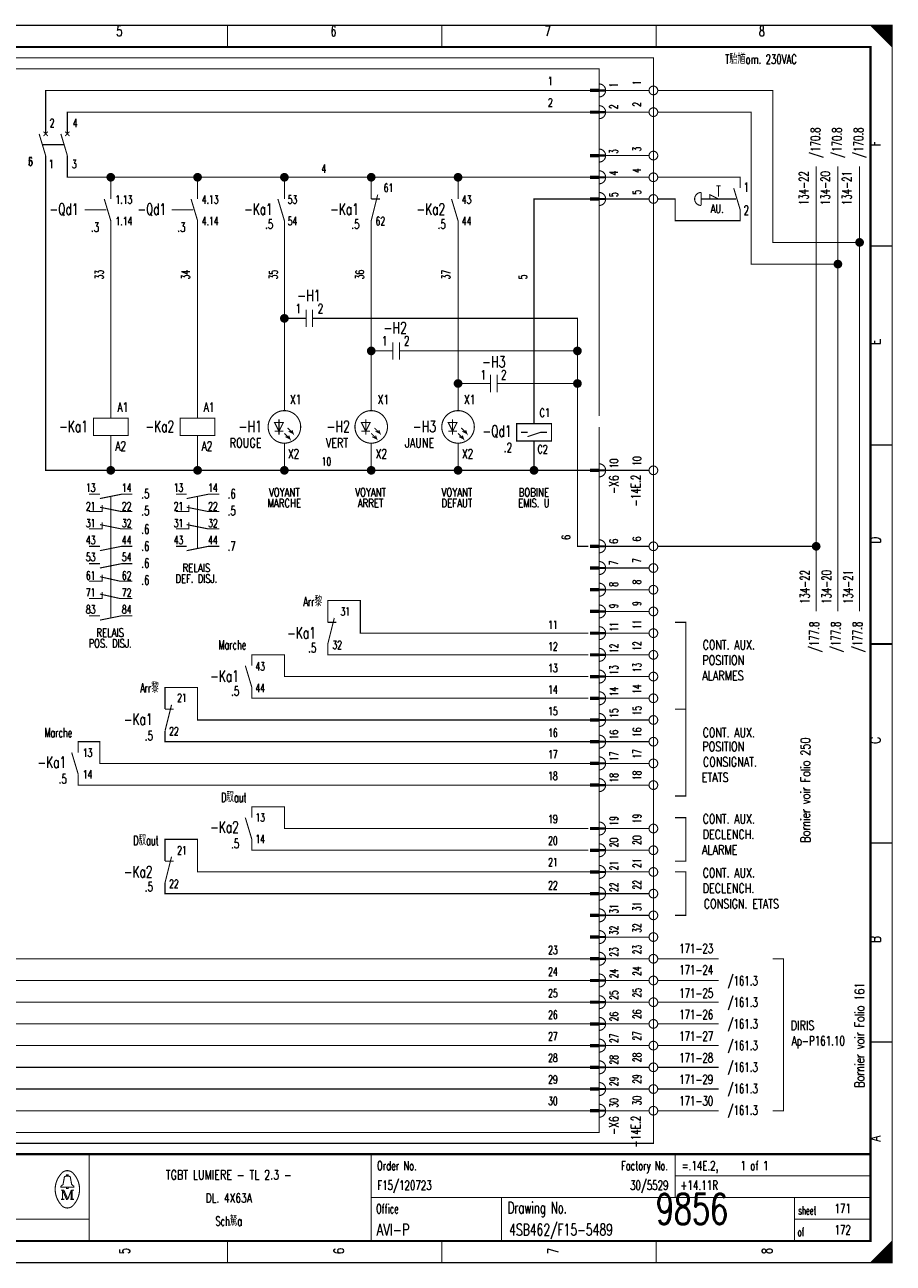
# Model space of a CAD drawing. Header units: centimetres. Extents: x 0 to 491, y -1040 to 69.
# Tile 47 of 181: x 71 to 91, y -680 to -651. Entities that reach past the tile are written whole.
import ezdxf
from ezdxf.enums import TextEntityAlignment as Align

# ---------------------------------------------------------------- set-up
doc = ezdxf.new("R2010")
doc.units = ezdxf.units.CM
doc.header["$MEASUREMENT"] = 0
doc.linetypes.add('GESTRICHELT', pattern=[3.75, 3, -0.75])
doc.layers.get('0').update_dxf_attribs({"color": 9, "linetype": 'CONTINUOUS'})
doc.layers.add('0L', color=7, linetype='CONTINUOUS')
doc.styles.get("Standard").update_dxf_attribs({"font": 'romans.shx', "bigfont": 'TXT.shx'})

# ---------------------------------------------------------------- blocks, each defined once
blk = doc.blocks.new('BCIRCLE_FILLED')
at = {"color": 0, "linetype": 'Continuous', "const_width": 1, "flags": 128}
blk.add_lwpolyline([(0.5, 0, 1), (-0.5, 0, 1)], format="xyb", close=True, dxfattribs=at)

msp = doc.modelspace()

# ---------------------------------------------------------------- linework, layer by layer
at = {"color": 0, "const_width": 0.025, "flags": 128}
for points in [[(50, -665.75), (50, -651.5), (90.5, -651.5), (90.5, -680), (50, -680), (50, -665.75)], [(90, -651.5), (90.5, -652), (90.475, -651.975), (90.475, -651.5), (90.45, -651.5), (90.45, -651.95), (90.425, -651.925), (90.425, -651.5), (90.4, -651.5), (90.4, -651.9), (90.375, -651.875), (90.375, -651.5), (90.35, -651.5), (90.35, -651.85), (90.325, -651.825)], [(90.15, -651.65), (90.15, -651.5), (90.125, -651.5), (90.125, -651.625), (90.1, -651.6), (90.1, -651.5), (90.075, -651.5), (90.075, -651.575), (90.05, -651.55), (90.05, -651.5), (90.025, -651.5), (90.025, -651.525)], [(90.325, -651.825), (90.325, -651.5), (90.3, -651.5), (90.3, -651.8), (90.275, -651.775), (90.275, -651.5), (90.25, -651.5), (90.25, -651.75), (90.225, -651.725), (90.225, -651.5), (90.2, -651.5), (90.2, -651.7), (90.175, -651.675), (90.175, -651.5), (90.15, -651.5)], [(71, -654), (71, -653), (83.55, -653)], [(84.9, -653), (83.9, -653)], [(89.75, -656.5), (87.75, -656.5), (87.75, -653), (85.1, -653)], [(71.5, -654), (71.5, -653.5), (83.55, -653.5)], [(84.9, -653.5), (83.9, -653.5)], [(89.25, -657), (87.25, -657), (87.25, -653.5), (85.1, -653.5)], [(72.5, -661.75), (71, -661.75), (71, -654.5)], [(74.5, -655), (71.5, -655), (71.5, -654.5)], [(84.9, -654.5), (83.9, -654.5)], [(88.75, -665), (88.75, -654.75)], [(89.25, -665), (89.25, -654.75)], [(89.75, -665), (89.75, -654.75)], [(72.5, -655), (72.5, -655.5)], [(74.5, -655.5), (74.5, -655), (76.5, -655)], [(76.5, -655.5), (76.5, -655), (78.5, -655)], [(78.5, -655.5), (78.5, -655), (80.5, -655)], [(80.5, -655.5), (80.5, -655), (83.55, -655)], [(84.9, -655), (83.9, -655)], [(82.25, -660.675), (82.25, -655.5), (83.55, -655.5)], [(84.9, -655.5), (83.9, -655.5)], [(86.3, -655.5), (86.3, -655.4), (86.5, -655.5)], [(72.5, -660.55), (72.5, -656)], [(74.5, -660.55), (74.5, -656)], [(76.5, -660.375), (76.5, -656)], [(78.5, -660.375), (78.5, -656)], [(80.5, -660.375), (80.5, -656)], [(76.7, -658.25), (76.5, -658.25)], [(79.45, -659), (83.25, -659), (83.25, -658.25), (77.45, -658.25)], [(78.7, -659), (78.5, -659)], [(81.7, -659.75), (83.25, -659.75), (83.25, -659)], [(83.55, -674.5), (68.75, -674.5), (68.75, -659.25)], [(83.55, -674), (69.25, -674), (69.25, -659.25)], [(83.55, -673.5), (69.75, -673.5), (69.75, -659.25)], [(83.55, -673), (70.25, -673), (70.25, -659.25)], [(80.95, -659.75), (80.5, -659.75)], [(83.5, -663.5), (83.25, -663.5), (83.25, -659.75)], [(76.475, -660.65), (76.275, -660.65), (76.375, -660.85), (76.475, -660.65)], [(78.475, -660.65), (78.275, -660.65), (78.375, -660.85), (78.475, -660.65)], [(80.475, -660.65), (80.275, -660.65), (80.375, -660.85), (80.475, -660.65)], [(76.5, -660.9), (76.625, -661.025), (76.6, -660.95), (76.625, -661.025), (76.525, -660.975)], [(76.575, -660.775), (76.7, -660.9), (76.675, -660.825), (76.7, -660.9), (76.6, -660.85)], [(78.5, -660.9), (78.625, -661.025), (78.6, -660.95), (78.625, -661.025), (78.525, -660.975)], [(78.575, -660.775), (78.7, -660.9), (78.675, -660.825), (78.7, -660.9), (78.6, -660.85)], [(80.5, -660.9), (80.625, -661.025), (80.6, -660.95), (80.625, -661.025), (80.525, -660.975)], [(80.575, -660.775), (80.7, -660.9), (80.675, -660.825), (80.7, -660.9), (80.6, -660.85)], [(82.25, -660.675), (82.65, -660.675), (82.65, -661.075), (81.85, -661.075), (81.85, -660.675), (82.25, -660.675)], [(82.1, -660.975), (82.4, -660.875), (82.55, -660.875)], [(74.5, -661.75), (72.5, -661.75), (72.5, -660.95)], [(76.5, -661.75), (74.5, -661.75), (74.5, -660.95)], [(78.5, -661.75), (76.5, -661.75), (76.5, -661.125)], [(80.5, -661.75), (78.5, -661.75), (78.5, -661.125)], [(82.25, -661.75), (80.5, -661.75), (80.5, -661.125)], [(83.55, -661.75), (82.25, -661.75), (82.25, -661.075)], [(84.9, -661.75), (83.9, -661.75)], [(72.25, -662.4), (72.75, -662.3), (73, -662.3)], [(74.25, -662.4), (74.75, -662.3), (75, -662.3)], [(83.55, -675), (67.25, -675), (67.25, -662.5), (60.3, -662.5)], [(72, -662.7), (72.3, -662.7), (72.3, -662.55)], [(72.25, -662.6), (72.75, -662.7), (73, -662.7)], [(74, -662.7), (74.3, -662.7), (74.3, -662.55)], [(74.25, -662.6), (74.75, -662.7), (75, -662.7)], [(72, -663.1), (72.3, -663.1), (72.3, -662.95)], [(72.25, -663), (72.75, -663.1), (73, -663.1)], [(74, -663.1), (74.3, -663.1), (74.3, -662.95)], [(74.25, -663), (74.75, -663.1), (75, -663.1)], [(72.25, -663.6), (72.75, -663.5), (73, -663.5)], [(74.25, -663.6), (74.75, -663.5), (75, -663.5)], [(84.9, -663.5), (83.9, -663.5)], [(88.75, -663.5), (85.1, -663.5)], [(72.25, -664), (72.75, -663.9), (73, -663.9)], [(84.9, -664), (83.9, -664)], [(72, -664.3), (72.3, -664.3), (72.3, -664.15)], [(72.25, -664.2), (72.7, -664.3), (73, -664.3)], [(83.55, -675.5), (66.75, -675.5), (66.75, -664.5), (60.8, -664.5)], [(72, -664.7), (72.3, -664.7), (72.3, -664.55)], [(72.25, -664.6), (72.7, -664.7), (73, -664.7)], [(84.9, -664.5), (83.9, -664.5)], [(83.5, -665.5), (78.25, -665.5), (78.25, -664.75), (77.5, -664.75), (77.5, -665.25)], [(72.25, -665.2), (72.75, -665.1), (73, -665.1)], [(84.9, -665), (83.9, -665)], [(84.9, -665.5), (83.9, -665.5)], [(85.5, -667.25), (85.75, -667.25), (85.75, -665.25), (85.5, -665.25)], [(83.5, -666), (77.5, -666), (77.5, -665.75)], [(83.5, -666.5), (76.5, -666.5), (76.5, -666), (75.75, -666), (75.75, -666.25)], [(84.9, -666), (83.9, -666)], [(83.55, -676), (66.25, -676), (66.25, -666.5), (61.3, -666.5)], [(84.9, -666.5), (83.9, -666.5)], [(83.55, -667.5), (74.5, -667.5), (74.5, -666.75), (73.75, -666.75), (73.75, -667.25)], [(83.5, -667), (75.75, -667), (75.75, -666.75)], [(84.9, -667), (83.9, -667)], [(85.5, -667.25), (85.75, -667.25), (85.75, -669.25), (85.5, -669.25)], [(83.55, -668), (73.75, -668), (73.75, -667.75)], [(84.9, -667.5), (83.9, -667.5)], [(83.55, -676.5), (65.75, -676.5), (65.75, -668), (62.5, -668)], [(83.55, -668.5), (72.25, -668.5), (72.25, -668), (71.75, -668), (71.75, -668.25)], [(84.9, -668), (83.9, -668)], [(84.9, -668.5), (83.9, -668.5)], [(83.55, -669), (71.75, -669), (71.75, -668.75)], [(84.9, -669), (83.9, -669)], [(83.5, -670), (76.5, -670), (76.5, -669.5), (75.75, -669.5), (75.75, -669.75)], [(85.5, -669.75), (85.75, -669.75), (85.75, -670.75), (85.5, -670.75)], [(84.9, -670), (83.9, -670)], [(83.55, -671), (74.5, -671), (74.5, -670.25), (73.75, -670.25), (73.75, -670.75)], [(83.5, -670.5), (75.75, -670.5), (75.75, -670.25)], [(84.9, -670.5), (83.9, -670.5)], [(84.9, -671), (83.9, -671)], [(85.5, -671), (85.75, -671), (85.75, -672), (85.5, -672)], [(83.55, -671.5), (73.75, -671.5), (73.75, -671.25)], [(84.9, -671.5), (83.9, -671.5)], [(84.9, -672), (83.9, -672)], [(84.9, -672.5), (83.9, -672.5)], [(84.9, -673), (83.9, -673)], [(86.5, -673), (85.1, -673)], [(87.75, -673), (88, -673), (88, -676.5), (87.75, -676.5)], [(84.9, -673.5), (83.9, -673.5)], [(86.5, -673.5), (85.1, -673.5)], [(84.9, -674), (83.9, -674)], [(86.5, -674), (85.1, -674)], [(84.9, -674.5), (83.9, -674.5)], [(86.5, -674.5), (85.1, -674.5)], [(84.9, -675), (83.9, -675)], [(86.5, -675), (85.1, -675)], [(84.9, -675.5), (83.9, -675.5)], [(86.5, -675.5), (85.1, -675.5)], [(84.9, -676), (83.9, -676)], [(86.5, -676), (85.1, -676)], [(84.9, -676.5), (83.9, -676.5)], [(86.5, -676.5), (85.1, -676.5)], [(71.48, -678.26), (71.35, -678.26), (71.35, -678.24), (71.4, -678.2), (71.43, -678.04)], [(71.48, -678.01), (71.48, -677.98), (71.52, -677.98), (71.52, -678.01)], [(71.52, -678.26), (71.65, -678.26), (71.65, -678.24), (71.6, -678.2), (71.57, -678.04)], [(71.39, -678.33), (71.39, -678.54), (71.35, -678.54)], [(71.39, -678.33), (71.48, -678.54), (71.51, -678.54)], [(90.3, -680), (90.3, -679.7), (90.275, -679.725), (90.275, -680), (90.25, -680), (90.25, -679.75), (90.225, -679.775), (90.225, -680), (90.2, -680), (90.2, -679.8), (90.175, -679.825), (90.175, -680), (90.15, -680), (90.15, -679.85), (90.125, -679.875)], [(90.475, -679.525), (90.475, -680), (90.45, -680), (90.45, -679.55), (90.425, -679.575), (90.425, -680), (90.4, -680), (90.4, -679.6), (90.375, -679.625), (90.375, -680), (90.35, -680), (90.35, -679.65), (90.325, -679.675), (90.325, -680), (90.3, -680)], [(90.125, -679.875), (90.125, -680), (90.1, -680), (90.1, -679.9), (90.075, -679.925), (90.075, -680), (90.05, -680), (90.05, -679.95), (90.025, -679.975), (90.025, -680)]]:
    msp.add_lwpolyline(points, dxfattribs=at)
at = {"color": 0, "flags": 128}
for points, const_width in [([(50, -651.5), (90.5, -651.5), (90.5, -680), (50, -680)], 0.025), ([(50.5, -652), (90, -652), (90, -679.5), (50.5, -679.5)], 0.05), ([(50.5, -652), (90, -652), (90, -679.5), (50.5, -679.5)], 0.025), ([(83.75, -653.025), (83.55, -653.025), (83.55, -652.975), (83.75, -652.975)], 0.025), ([(83.75, -653.525), (83.55, -653.525), (83.55, -653.475), (83.75, -653.475)], 0.025), ([(83.75, -654.525), (83.55, -654.525), (83.55, -654.475), (83.75, -654.475)], 0.025), ([(83.75, -655.025), (83.55, -655.025), (83.55, -654.975), (83.75, -654.975)], 0.025), ([(83.75, -655.525), (83.55, -655.525), (83.55, -655.475), (83.75, -655.475)], 0.025), ([(72.1, -660.95), (72.9, -660.95), (72.9, -660.55), (72.1, -660.55)], 0.025), ([(74.1, -660.95), (74.9, -660.95), (74.9, -660.55), (74.1, -660.55)], 0.025), ([(83.75, -661.775), (83.55, -661.775), (83.55, -661.725), (83.75, -661.725)], 0.025), ([(83.75, -663.525), (83.55, -663.525), (83.55, -663.475), (83.75, -663.475)], 0.025), ([(83.75, -664.025), (83.55, -664.025), (83.55, -663.975), (83.75, -663.975)], 0.025), ([(83.75, -664.525), (83.55, -664.525), (83.55, -664.475), (83.75, -664.475)], 0.025), ([(83.75, -665.025), (83.55, -665.025), (83.55, -664.975), (83.75, -664.975)], 0.025), ([(83.75, -665.525), (83.55, -665.525), (83.55, -665.475), (83.75, -665.475)], 0.025), ([(83.75, -666.025), (83.55, -666.025), (83.55, -665.975), (83.75, -665.975)], 0.025), ([(83.75, -666.525), (83.55, -666.525), (83.55, -666.475), (83.75, -666.475)], 0.025), ([(83.75, -667.025), (83.55, -667.025), (83.55, -666.975), (83.75, -666.975)], 0.025), ([(83.75, -667.525), (83.55, -667.525), (83.55, -667.475), (83.75, -667.475)], 0.025), ([(83.75, -668.025), (83.55, -668.025), (83.55, -667.975), (83.75, -667.975)], 0.025), ([(83.75, -668.525), (83.55, -668.525), (83.55, -668.475), (83.75, -668.475)], 0.025), ([(83.75, -669.025), (83.55, -669.025), (83.55, -668.975), (83.75, -668.975)], 0.025), ([(83.75, -670.025), (83.55, -670.025), (83.55, -669.975), (83.75, -669.975)], 0.025), ([(83.75, -670.525), (83.55, -670.525), (83.55, -670.475), (83.75, -670.475)], 0.025), ([(83.75, -671.025), (83.55, -671.025), (83.55, -670.975), (83.75, -670.975)], 0.025), ([(83.75, -671.525), (83.55, -671.525), (83.55, -671.475), (83.75, -671.475)], 0.025), ([(83.75, -672.025), (83.55, -672.025), (83.55, -671.975), (83.75, -671.975)], 0.025), ([(83.75, -672.525), (83.55, -672.525), (83.55, -672.475), (83.75, -672.475)], 0.025), ([(83.75, -673.025), (83.55, -673.025), (83.55, -672.975), (83.75, -672.975)], 0.025), ([(83.75, -673.525), (83.55, -673.525), (83.55, -673.475), (83.75, -673.475)], 0.025), ([(83.75, -674.025), (83.55, -674.025), (83.55, -673.975), (83.75, -673.975)], 0.025), ([(83.75, -674.525), (83.55, -674.525), (83.55, -674.475), (83.75, -674.475)], 0.025), ([(83.75, -675.025), (83.55, -675.025), (83.55, -674.975), (83.75, -674.975)], 0.025), ([(83.75, -675.525), (83.55, -675.525), (83.55, -675.475), (83.75, -675.475)], 0.025), ([(83.75, -676.025), (83.55, -676.025), (83.55, -675.975), (83.75, -675.975)], 0.025), ([(83.75, -676.525), (83.55, -676.525), (83.55, -676.475), (83.75, -676.475)], 0.025), ([(71.48, -678.26), (71.52, -678.26), (71.52, -678.29), (71.48, -678.29)], 0.025)]:
    msp.add_lwpolyline(points, close=True, dxfattribs=dict(at, const_width=const_width))
at = {"color": 0}
for points, const_width in [([(75.188, -651.5), (75.188, -652)], 0.025), ([(80.125, -651.5), (80.125, -652)], 0.025), ([(85.062, -651.5), (85.062, -652)], 0.025), ([(83.55, -653), (83.75, -653)], 0.025), ([(83.55, -653.5), (83.75, -653.5)], 0.025), ([(70.85, -654), (71, -654.5)], 0.025), ([(71.05, -653.95), (70.95, -654.05)], 0.025), ([(70.95, -653.95), (71.05, -654.05)], 0.025), ([(71.35, -654), (71.5, -654.5)], 0.025), ([(71.55, -653.95), (71.45, -654.05)], 0.025), ([(71.45, -653.95), (71.55, -654.05)], 0.025), ([(83.55, -654.5), (83.75, -654.5)], 0.025), ([(83.55, -655), (83.75, -655)], 0.025), ([(86.45, -655.2), (86.55, -655.2)], 0.025), ([(72.35, -655.5), (72.5, -656)], 0.025), ([(74.35, -655.5), (74.5, -656)], 0.025), ([(76.35, -655.5), (76.5, -656)], 0.025), ([(78.65, -655.4), (78.5, -656)], 0.025), ([(78.5, -655.5), (78.7, -655.5)], 0.025), ([(80.35, -655.5), (80.5, -656)], 0.025), ([(83.55, -655.5), (83.75, -655.5)], 0.025), ([(86.1, -655.35), (86.1, -655.65)], 0.025), ([(86.85, -655.25), (87, -655.75)], 0.025), ([(90.5, -656.583), (90, -656.583)], 0.025), ([(77, -658.05), (77, -658.45)], 0.025), ([(77.15, -658.05), (77.15, -658.45)], 0.025), ([(77, -658.25), (76.7, -658.25)], 0.025), ([(77.15, -658.25), (77.45, -658.25)], 0.025), ([(79, -658.8), (79, -659.2)], 0.025), ([(79.15, -658.8), (79.15, -659.2)], 0.025), ([(79, -659), (78.7, -659)], 0.025), ([(79.15, -659), (79.45, -659)], 0.025), ([(81.25, -659.75), (80.95, -659.75)], 0.025), ([(81.25, -659.55), (81.25, -659.95)], 0.025), ([(81.4, -659.55), (81.4, -659.95)], 0.025), ([(81.4, -659.75), (81.7, -659.75)], 0.025), ([(76.375, -660.575), (76.375, -660.925)], 0.025), ([(78.375, -660.575), (78.375, -660.925)], 0.025), ([(80.375, -660.575), (80.375, -660.925)], 0.025), ([(76.275, -660.85), (76.475, -660.85)], 0.025), ([(78.275, -660.85), (78.475, -660.85)], 0.025), ([(80.275, -660.85), (80.475, -660.85)], 0.025), ([(81.95, -660.875), (82.1, -660.875)], 0.025), ([(90.5, -661.167), (90, -661.167)], 0.025), ([(83.55, -661.75), (83.75, -661.75)], 0.025), ([(72, -662.3), (72.25, -662.3)], 0.025), ([(74, -662.3), (74.25, -662.3)], 0.025), ([(72, -663.5), (72.25, -663.5)], 0.025), ([(74, -663.5), (74.25, -663.5)], 0.025), ([(83.55, -663.5), (83.75, -663.5)], 0.025), ([(72, -663.9), (72.25, -663.9)], 0.025), ([(83.55, -664), (83.75, -664)], 0.025), ([(83.55, -664.5), (83.75, -664.5)], 0.025), ([(72, -665.1), (72.25, -665.1)], 0.025), ([(77.65, -665.15), (77.5, -665.75)], 0.025), ([(83.55, -665), (83.75, -665)], 0.025), ([(77.5, -665.25), (77.7, -665.25)], 0.025), ([(83.55, -665.5), (83.75, -665.5)], 0.025), ([(90, -665.75), (90.5, -665.75)], 0.05), ([(90.5, -665.75), (90, -665.75)], 0.025), ([(83.55, -666), (83.75, -666)], 0.025), ([(75.6, -666.25), (75.75, -666.75)], 0.025), ([(83.55, -666.5), (83.75, -666.5)], 0.025), ([(73.9, -667.15), (73.75, -667.75)], 0.025), ([(83.55, -667), (83.75, -667)], 0.025), ([(73.75, -667.25), (73.95, -667.25)], 0.025), ([(83.55, -667.5), (83.75, -667.5)], 0.025), ([(83.55, -668), (83.75, -668)], 0.025), ([(71.6, -668.25), (71.75, -668.75)], 0.025), ([(83.55, -668.5), (83.75, -668.5)], 0.025), ([(83.55, -669), (83.75, -669)], 0.025), ([(75.6, -669.75), (75.75, -670.25)], 0.025), ([(83.55, -670), (83.75, -670)], 0.025), ([(90.5, -670.333), (90, -670.333)], 0.025), ([(83.55, -670.5), (83.75, -670.5)], 0.025), ([(73.9, -670.65), (73.75, -671.25)], 0.025), ([(73.75, -670.75), (73.95, -670.75)], 0.025), ([(83.55, -671), (83.75, -671)], 0.025), ([(83.55, -671.5), (83.75, -671.5)], 0.025), ([(83.55, -672), (83.75, -672)], 0.025), ([(83.55, -672.5), (83.75, -672.5)], 0.025), ([(83.55, -673), (83.75, -673)], 0.025), ([(83.55, -673.5), (83.75, -673.5)], 0.025), ([(83.55, -674), (83.75, -674)], 0.025), ([(83.55, -674.5), (83.75, -674.5)], 0.025), ([(83.55, -675), (83.75, -675)], 0.025), ([(90.5, -674.917), (90, -674.917)], 0.025), ([(83.55, -675.5), (83.75, -675.5)], 0.025), ([(83.55, -676), (83.75, -676)], 0.025), ([(83.55, -676.5), (83.75, -676.5)], 0.025), ([(90, -677.5), (50.5, -677.5)], 0.05), ([(72, -677.5), (72, -679.5)], 0.025), ([(78.5, -677.5), (78.5, -679.5)], 0.025), ([(85.5, -677.5), (85.5, -678.5)], 0.025), ([(71.46, -678.01), (71.55, -678.01)], 0.025), ([(85.5, -678), (90, -678)], 0.025), ([(71.35, -678.33), (71.42, -678.33)], 0.025), ([(71.42, -678.33), (71.51, -678.54)], 0.025), ([(71.51, -678.54), (71.59, -678.33)], 0.025), ([(71.59, -678.54), (71.59, -678.33)], 0.025), ([(71.59, -678.33), (71.65, -678.33)], 0.025), ([(71.61, -678.33), (71.61, -678.54)], 0.025), ([(71.39, -678.54), (71.43, -678.54)], 0.025), ([(71.65, -678.54), (71.57, -678.54)], 0.025), ([(78.5, -678.5), (90, -678.5)], 0.025), ([(81.5, -678.5), (81.5, -679.5)], 0.025), ([(88.25, -678.5), (88.25, -679.5)], 0.025), ([(50.5, -679), (72, -679)], 0.025), ([(88.25, -679), (90, -679)], 0.025), ([(75.188, -680), (75.188, -679.5)], 0.025), ([(80.125, -680), (80.125, -679.5)], 0.025), ([(85.062, -680), (85.062, -679.5)], 0.025), ([(90.5, -679.5), (90, -680)], 0.025)]:
    msp.add_lwpolyline(points, dxfattribs=dict(at, const_width=const_width))
at = {"color": 0, "linetype": 'GESTRICHELT', "const_width": 0.025, "flags": 128}
for points in [[(56.75, -652.25), (85, -652.25), (85, -677.25), (62.5, -677.25), (62.5, -673.5), (56.75, -673.5), (56.75, -652.25)], [(57, -655), (65, -655), (65, -652.5), (83.75, -652.5), (83.75, -657.5)], [(83.75, -660.75), (83.75, -677), (65, -677), (65, -671.75), (57, -671.75), (57, -655)], [(87, -655.25), (87, -655), (85.1, -655)], [(87, -655.75), (87, -656), (85.5, -656), (85.5, -655.5), (85.1, -655.5)]]:
    msp.add_lwpolyline(points, dxfattribs=at)
at = {"color": 0, "const_width": 0.025, "flags": 128}
for points in [[(83.75, -653.15, 1), (83.75, -652.85, 1)], [(83.75, -653.65, 1), (83.75, -653.35, 1)], [(83.75, -654.65, 1), (83.75, -654.35, 1)], [(83.75, -655.15, 1), (83.75, -654.85, 1)], [(83.75, -655.65, 1), (83.75, -655.35, 1)], [(86.1, -655.35, 1), (86.1, -655.65, 1)], [(83.75, -661.9, 1), (83.75, -661.6, 1)], [(83.75, -663.65, 1), (83.75, -663.35, 1)], [(83.75, -664.15, 1), (83.75, -663.85, 1)], [(83.75, -664.65, 1), (83.75, -664.35, 1)], [(83.75, -665.15, 1), (83.75, -664.85, 1)], [(83.75, -665.65, 1), (83.75, -665.35, 1)], [(83.75, -666.15, 1), (83.75, -665.85, 1)], [(83.75, -666.65, 1), (83.75, -666.35, 1)], [(83.75, -667.15, 1), (83.75, -666.85, 1)], [(83.75, -667.65, 1), (83.75, -667.35, 1)], [(83.75, -668.15, 1), (83.75, -667.85, 1)], [(83.75, -668.65, 1), (83.75, -668.35, 1)], [(83.75, -669.15, 1), (83.75, -668.85, 1)], [(83.75, -670.15, 1), (83.75, -669.85, 1)], [(83.75, -670.65, 1), (83.75, -670.35, 1)], [(83.75, -671.15, 1), (83.75, -670.85, 1)], [(83.75, -671.65, 1), (83.75, -671.35, 1)], [(83.75, -672.15, 1), (83.75, -671.85, 1)], [(83.75, -672.65, 1), (83.75, -672.35, 1)], [(83.75, -673.15, 1), (83.75, -672.85, 1)], [(83.75, -673.65, 1), (83.75, -673.35, 1)], [(83.75, -674.15, 1), (83.75, -673.85, 1)], [(83.75, -674.65, 1), (83.75, -674.35, 1)], [(83.75, -675.15, 1), (83.75, -674.85, 1)], [(83.75, -675.65, 1), (83.75, -675.35, 1)], [(83.75, -676.15, 1), (83.75, -675.85, 1)], [(83.75, -676.65, 1), (83.75, -676.35, 1)], [(71.35, -677.961, 0.373815), (71.349, -678.657, 0.373815)], [(71.649, -677.96, 0.530775), (71.351, -677.959, 0.530775)], [(71.46, -678.01, 0.414214), (71.43, -678.04, 0.414214)], [(71.57, -678.04, 0.414214), (71.54, -678.01, 0.414214)], [(71.65, -678.66, 0.378582), (71.646, -677.956, 0.378582)], [(71.35, -678.66, 0.532213), (71.649, -678.661, 0.532213)]]:
    msp.add_lwpolyline(points, format="xyb", dxfattribs=at)
for points in [[(85.1, -653, 1), (84.9, -653, 1)], [(85.1, -653.5, 1), (84.9, -653.5, 1)], [(85.1, -654.5, 1), (84.9, -654.5, 1)], [(85.1, -655, 1), (84.9, -655, 1)], [(85.1, -655.5, 1), (84.9, -655.5, 1)], [(76.875, -660.75, 1), (76.125, -660.75, 1)], [(78.875, -660.75, 1), (78.125, -660.75, 1)], [(80.875, -660.75, 1), (80.125, -660.75, 1)], [(85.1, -661.75, 1), (84.9, -661.75, 1)], [(85.1, -663.5, 1), (84.9, -663.5, 1)], [(85.1, -664, 1), (84.9, -664, 1)], [(85.1, -664.5, 1), (84.9, -664.5, 1)], [(85.1, -665, 1), (84.9, -665, 1)], [(85.1, -665.5, 1), (84.9, -665.5, 1)], [(85.1, -666, 1), (84.9, -666, 1)], [(85.1, -666.5, 1), (84.9, -666.5, 1)], [(85.1, -667, 1), (84.9, -667, 1)], [(85.1, -667.5, 1), (84.9, -667.5, 1)], [(85.1, -668, 1), (84.9, -668, 1)], [(85.1, -668.5, 1), (84.9, -668.5, 1)], [(85.1, -669, 1), (84.9, -669, 1)], [(85.1, -670, 1), (84.9, -670, 1)], [(85.1, -670.5, 1), (84.9, -670.5, 1)], [(85.1, -671, 1), (84.9, -671, 1)], [(85.1, -671.5, 1), (84.9, -671.5, 1)], [(85.1, -672, 1), (84.9, -672, 1)], [(85.1, -672.5, 1), (84.9, -672.5, 1)], [(85.1, -673, 1), (84.9, -673, 1)], [(85.1, -673.5, 1), (84.9, -673.5, 1)], [(85.1, -674, 1), (84.9, -674, 1)], [(85.1, -674.5, 1), (84.9, -674.5, 1)], [(85.1, -675, 1), (84.9, -675, 1)], [(85.1, -675.5, 1), (84.9, -675.5, 1)], [(85.1, -676, 1), (84.9, -676, 1)], [(85.1, -676.5, 1), (84.9, -676.5, 1)]]:
    msp.add_lwpolyline(points, format="xyb", close=True, dxfattribs=at)
at = {"color": 0, "linetype": 'GESTRICHELT', "const_width": 0.025}
for points in [[(70.925, -654.25), (71.425, -654.25)], [(86.5, -655.2), (86.5, -655.45)], [(86.7, -655.5), (86.1, -655.5)], [(86.4, -655.5), (86.9, -655.5)], [(71.9, -655.75), (72.4, -655.75)], [(73.9, -655.75), (74.4, -655.75)], [(83.75, -660.5), (83.75, -657)], [(72.5, -663.55), (72.5, -662.35)], [(74.5, -663.55), (74.5, -662.35)], [(72.5, -665.15), (72.5, -663.1)]]:
    msp.add_lwpolyline(points, dxfattribs=at)
at = {"layer": '0L', "color": 0}
for points in [[(83.895, -652.975), (83.755, -652.975), (83.895, -653.025), (83.755, -653.025)], [(83.895, -653.475), (83.755, -653.475), (83.895, -653.525), (83.755, -653.525)], [(83.895, -654.475), (83.755, -654.475), (83.895, -654.525), (83.755, -654.525)], [(83.895, -654.975), (83.755, -654.975), (83.895, -655.025), (83.755, -655.025)], [(83.895, -655.475), (83.755, -655.475), (83.895, -655.525), (83.755, -655.525)], [(83.895, -661.725), (83.755, -661.725), (83.895, -661.775), (83.755, -661.775)], [(83.895, -663.475), (83.755, -663.475), (83.895, -663.525), (83.755, -663.525)], [(83.895, -663.975), (83.755, -663.975), (83.895, -664.025), (83.755, -664.025)], [(83.895, -664.475), (83.755, -664.475), (83.895, -664.525), (83.755, -664.525)], [(83.895, -664.975), (83.755, -664.975), (83.895, -665.025), (83.755, -665.025)], [(83.895, -665.475), (83.755, -665.475), (83.895, -665.525), (83.755, -665.525)], [(83.895, -665.975), (83.755, -665.975), (83.895, -666.025), (83.755, -666.025)], [(83.895, -666.475), (83.755, -666.475), (83.895, -666.525), (83.755, -666.525)], [(83.895, -666.975), (83.755, -666.975), (83.895, -667.025), (83.755, -667.025)], [(83.895, -667.475), (83.755, -667.475), (83.895, -667.525), (83.755, -667.525)], [(83.895, -667.975), (83.755, -667.975), (83.895, -668.025), (83.755, -668.025)], [(83.895, -668.475), (83.755, -668.475), (83.895, -668.525), (83.755, -668.525)], [(83.895, -668.975), (83.755, -668.975), (83.895, -669.025), (83.755, -669.025)], [(83.895, -669.975), (83.755, -669.975), (83.895, -670.025), (83.755, -670.025)], [(83.895, -670.475), (83.755, -670.475), (83.895, -670.525), (83.755, -670.525)], [(83.895, -670.975), (83.755, -670.975), (83.895, -671.025), (83.755, -671.025)], [(83.895, -671.475), (83.755, -671.475), (83.895, -671.525), (83.755, -671.525)], [(83.895, -671.975), (83.755, -671.975), (83.895, -672.025), (83.755, -672.025)], [(83.895, -672.475), (83.755, -672.475), (83.895, -672.525), (83.755, -672.525)], [(83.895, -672.975), (83.755, -672.975), (83.895, -673.025), (83.755, -673.025)], [(83.895, -673.475), (83.755, -673.475), (83.895, -673.525), (83.755, -673.525)], [(83.895, -673.975), (83.755, -673.975), (83.895, -674.025), (83.755, -674.025)], [(83.895, -674.475), (83.755, -674.475), (83.895, -674.525), (83.755, -674.525)], [(83.895, -674.975), (83.755, -674.975), (83.895, -675.025), (83.755, -675.025)], [(83.895, -675.475), (83.755, -675.475), (83.895, -675.525), (83.755, -675.525)], [(83.895, -675.975), (83.755, -675.975), (83.895, -676.025), (83.755, -676.025)], [(83.895, -676.475), (83.755, -676.475), (83.895, -676.525), (83.755, -676.525)]]:
    msp.add_solid(points, dxfattribs=at)

# ---------------------------------------------------------------- block references
at = {"color": 0, "xscale": 0.1, "yscale": 0.1, "zscale": 0.1}
for p in [(72.5, -655), (74.5, -655), (76.5, -655), (78.5, -655), (80.5, -655), (89.75, -656.5), (89.25, -657), (76.5, -658.25), (78.5, -659), (83.25, -659), (80.5, -659.75), (83.25, -659.75), (72.5, -661.75), (74.5, -661.75), (76.5, -661.75), (78.5, -661.75), (80.5, -661.75), (82.25, -661.75), (88.75, -663.5)]:
    msp.add_blockref('BCIRCLE_FILLED', p, dxfattribs=at)

# ---------------------------------------------------------------- texts
at = {"color": 0}
for s, height, width, p in [('6', 0.238, 0.672, (77.632, -651.514)), ('8', 0.238, 0.672, (87.499, -651.514)), ('5', 0.238, 0.672, (72.699, -651.514)), ('7', 0.238, 0.672, (82.566, -651.514)), ('AU.', 0.1905, 0.738667, (86.47, -655.631)), ('-H1', 0.2619, 0.709333, (77.064, -657.59)), ('-H2', 0.2619, 0.709333, (79.052, -658.336)), ('-H3', 0.2619, 0.709333, (81.323, -659.117)), ('VOYANT', 0.1905, 0.76, (76.497, -662.162)), ('VOYANT', 0.1905, 0.76, (78.484, -662.162)), ('VOYANT', 0.1905, 0.76, (80.472, -662.162)), ('BOBINE', 0.1905, 0.76, (82.246, -662.162)), ('MARCHE', 0.1905, 0.76, (76.497, -662.41)), ('ARRET', 0.1905, 0.76, (78.484, -662.41)), ('DEFAUT', 0.1905, 0.76, (80.472, -662.41)), ('EMIS. U', 0.1905, 0.741714, (82.246, -662.41)), ('RELAIS', 0.1905, 0.76, (74.474, -663.901)), ('DEF. DISJ.', 0.1905, 0.7408, (74.474, -664.149)), ('RELAIS', 0.1905, 0.76, (72.486, -665.392)), ('POS. DISJ.', 0.1905, 0.7408, (72.486, -665.64)), ('TGBT LUMIERE - TL 2.3 -', 0.21431, 0.754667, (75.219, -677.87)), ('DL. 4X63A', 0.2143, 0.716444, (75.219, -678.403)), ('Sch駑a', 0.2143, 0.626667, (75.219, -678.935))]:
    msp.add_text(s, height=height, dxfattribs=dict(at, width=width)).set_placement(p, align=Align.TOP_CENTER)
for s, height, width, p in [('T駘馗om. 230VAC', 0.21431, 0.669867, (86.652, -652.174)), ('1', 0.191, 0.672, (82.571, -652.685)), ('2', 0.191, 0.672, (82.571, -653.182)), ('1', 0.191, 0.672, (71.071, -654.602)), ('3', 0.191, 0.672, (71.604, -654.602)), ('4', 0.191, 0.672, (77.353, -654.708)), ('1', 0.214, 0.672, (87.078, -655.12)), ('1.13', 0.1905, 0.678, (72.61, -655.418)), ('4.13', 0.1905, 0.678, (74.597, -655.418)), ('53', 0.1905, 0.672, (76.577, -655.418)), ('43', 0.1905, 0.672, (80.588, -655.418)), ('2', 0.214, 0.672, (87.078, -655.653)), ('1.14', 0.1905, 0.678, (72.61, -655.915)), ('4.14', 0.1905, 0.678, (74.597, -655.915)), ('54', 0.1905, 0.672, (76.577, -655.915)), ('62', 0.1905, 0.672, (78.601, -655.915)), ('44', 0.1905, 0.672, (80.588, -655.915)), ('A2', 0.2143, 0.716, (72.604, -661.083)), ('A2', 0.2143, 0.716, (74.591, -661.083)), ('C2', 0.1905, 0.716, (82.328, -661.168)), ('X2', 0.2143, 0.716, (76.579, -661.26)), ('10', 0.1905, 0.672, (77.358, -661.452)), ('X2', 0.2143, 0.716, (78.602, -661.26)), ('X2', 0.2143, 0.716, (80.589, -661.26)), ('13', 0.1905, 0.672, (71.928, -662.055)), ('13', 0.1905, 0.672, (73.951, -662.055)), ('.5', 0.2143, 0.684, (73.203, -662.183)), ('.5', 0.2143, 0.684, (73.203, -662.183)), ('.6', 0.2143, 0.684, (75.191, -662.183)), ('.6', 0.2143, 0.684, (75.191, -662.183)), ('21', 0.1905, 0.672, (71.928, -662.481)), ('.5', 0.2143, 0.684, (73.203, -662.573)), ('.5', 0.2143, 0.684, (73.203, -662.573)), ('21', 0.1905, 0.672, (73.951, -662.481)), ('.5', 0.2143, 0.684, (75.191, -662.573)), ('.5', 0.2143, 0.684, (75.191, -662.573)), ('31', 0.1905, 0.672, (71.928, -662.872)), ('31', 0.1905, 0.672, (73.951, -662.872)), ('.6', 0.2143, 0.684, (73.203, -662.999)), ('.6', 0.2143, 0.684, (73.203, -662.999)), ('43', 0.1905, 0.672, (71.928, -663.262)), ('.6', 0.2143, 0.684, (73.203, -663.39)), ('.6', 0.2143, 0.684, (73.203, -663.39)), ('43', 0.1905, 0.672, (73.951, -663.262)), ('.7', 0.2143, 0.684, (75.191, -663.39)), ('.7', 0.2143, 0.684, (75.191, -663.39)), ('53', 0.1905, 0.672, (71.928, -663.652)), ('.6', 0.2143, 0.684, (73.203, -663.78)), ('.6', 0.2143, 0.684, (73.203, -663.78)), ('61', 0.1905, 0.672, (71.928, -664.078)), ('.6', 0.2143, 0.684, (73.203, -664.171)), ('.6', 0.2143, 0.684, (73.203, -664.171)), ('71', 0.1905, 0.672, (71.928, -664.469)), ('83', 0.1905, 0.672, (71.928, -664.859)), ('11', 0.1905, 0.672, (82.576, -665.214)), ('32', 0.1905, 0.672, (77.607, -665.675)), ('12', 0.1905, 0.672, (82.576, -665.711)), ('CONT. AUX.', 0.2143, 0.7408, (86.135, -665.661)), ('POSITION', 0.2143, 0.76, (86.125, -666.016)), ('43', 0.1905, 0.672, (75.832, -666.172)), ('13', 0.1905, 0.672, (82.576, -666.208)), ('ALARMES', 0.2143, 0.76, (86.125, -666.371)), ('44', 0.1905, 0.672, (75.832, -666.669)), ('14', 0.1905, 0.672, (82.576, -666.705)), ('15', 0.1905, 0.672, (82.576, -667.202)), ('22', 0.1905, 0.672, (73.845, -667.663)), ('16', 0.1905, 0.672, (82.576, -667.699)), ('CONT. AUX.', 0.2143, 0.7408, (86.135, -667.684)), ('POSITION', 0.2143, 0.76, (86.125, -668.004)), ('13', 0.1905, 0.672, (71.857, -668.16)), ('17', 0.1905, 0.672, (82.576, -668.195)), ('CONSIGNAT.', 0.2143, 0.7536, (86.14, -668.359)), ('14', 0.1905, 0.672, (71.857, -668.657)), ('18', 0.1905, 0.672, (82.576, -668.692)), ('ETATS', 0.2143, 0.76, (86.11, -668.714)), ('13', 0.1905, 0.672, (75.832, -669.651)), ('19', 0.1905, 0.672, (82.576, -669.686)), ('CONT. AUX.', 0.2143, 0.7408, (86.135, -669.672)), ('DECLENCH.', 0.2143, 0.752889, (86.137, -670.027)), ('14', 0.1905, 0.672, (75.832, -670.147)), ('20', 0.1905, 0.672, (82.576, -670.183)), ('ALARME', 0.2143, 0.76, (86.119, -670.382)), ('21', 0.1905, 0.672, (82.576, -670.68)), ('22', 0.1905, 0.672, (73.845, -671.177)), ('CONT. AUX.', 0.2143, 0.7408, (86.135, -670.914)), ('22', 0.1905, 0.672, (82.576, -671.212)), ('DECLENCH.', 0.2143, 0.752889, (86.137, -671.269)), ('CONSIGN. ETATS', 0.21431, 0.750857, (86.161, -671.624)), ('23', 0.1905, 0.672, (82.576, -672.703)), ('24', 0.1905, 0.672, (82.576, -673.2)), ('/161.3', 0.2143, 0.68, (86.708, -673.399)), ('25', 0.1905, 0.672, (82.576, -673.697)), ('/161.3', 0.2143, 0.68, (86.708, -673.895)), ('26', 0.1905, 0.672, (82.576, -674.194)), ('/161.3', 0.2143, 0.68, (86.708, -674.392)), ('DIRIS', 0.2143, 0.76, (88.164, -674.428)), ('27', 0.1905, 0.672, (82.576, -674.69)), ('/161.3', 0.2143, 0.68, (86.708, -674.889)), ('Ap-P161.10', 0.2143, 0.6872, (88.186, -674.783)), ('28', 0.1905, 0.672, (82.576, -675.187)), ('/161.3', 0.2143, 0.68, (86.708, -675.386)), ('29', 0.1905, 0.672, (82.576, -675.684)), ('/161.3', 0.2143, 0.68, (86.708, -675.883)), ('30', 0.1905, 0.672, (82.576, -676.181)), ('/161.3', 0.2143, 0.68, (86.708, -676.38)), ('Order No.', 0.2143, 0.656889, (78.633, -677.658)), ('=.14E.2,    1 of 1', 0.21431, 0.682222, (85.65, -677.658)), ('Drawing No.', 0.26194, 0.646545, (81.643, -678.602)), ('Office', 0.2143, 0.626667, (78.615, -678.651)), ('sheet', 0.1905, 0.6, (88.338, -678.701)), ('of', 0.1905, 0.6, (88.323, -679.198))]:
    msp.add_text(s, height=height, dxfattribs=dict(at, width=width)).set_placement(p, align=Align.TOP_LEFT)
for s, height, width, p in [('1', 0.191, 0.672, (83.99, -652.934)), ('2', 0.191, 0.672, (83.99, -653.431)), ('/170.8', 0.2143, 0.68, (88.624, -654.552)), ('/170.8', 0.2143, 0.68, (89.121, -654.552)), ('/170.8', 0.2143, 0.68, (89.618, -654.552)), ('F', 0.238, 0.76, (89.991, -654.283)), ('3', 0.191, 0.672, (83.99, -654.46)), ('4', 0.191, 0.672, (83.99, -654.957)), ('5', 0.191, 0.672, (83.99, -655.454)), ('E', 0.238, 0.76, (89.991, -658.861)), ('10', 0.1905, 0.672, (83.995, -661.7)), ('6', 0.191, 0.672, (83.99, -663.439)), ('D', 0.238, 0.76, (89.992, -663.439)), ('7', 0.191, 0.672, (83.99, -663.936)), ('8', 0.191, 0.672, (83.99, -664.433)), ('9', 0.191, 0.672, (83.99, -664.93)), ('11', 0.1905, 0.672, (83.995, -665.463)), ('12', 0.1905, 0.672, (83.995, -665.959)), ('13', 0.1905, 0.672, (83.995, -666.456)), ('14', 0.1905, 0.672, (83.995, -666.953)), ('15', 0.1905, 0.672, (83.995, -667.45)), ('16', 0.1905, 0.672, (83.995, -667.947)), ('C', 0.238, 0.76, (89.992, -668.053)), ('17', 0.1905, 0.672, (83.995, -668.444)), ('Bornier voir Folio 250', 0.21431, 0.76, (88.394, -670.325)), ('18', 0.1905, 0.672, (83.995, -668.941)), ('19', 0.1905, 0.672, (83.995, -669.934)), ('20', 0.1905, 0.672, (83.995, -670.431)), ('21', 0.1905, 0.672, (83.995, -670.964)), ('22', 0.1905, 0.672, (83.995, -671.461)), ('31', 0.1905, 0.672, (83.995, -671.958)), ('32', 0.1905, 0.672, (83.995, -672.454)), ('B', 0.238, 0.76, (89.991, -672.632)), ('23', 0.1905, 0.672, (83.995, -672.951)), ('24', 0.1905, 0.672, (83.995, -673.448)), ('25', 0.1905, 0.672, (83.995, -673.945)), ('Bornier voir Folio 161', 0.21431, 0.76, (89.64, -675.969)), ('26', 0.1905, 0.672, (83.995, -674.442)), ('27', 0.1905, 0.672, (83.995, -674.939)), ('28', 0.1905, 0.672, (83.995, -675.436)), ('29', 0.1905, 0.672, (83.995, -675.933)), ('30', 0.1905, 0.672, (83.995, -676.43)), ('A', 0.238, 0.76, (89.991, -677.21))]:
    msp.add_text(s, height=height, rotation=90, dxfattribs=dict(at, width=width)).set_placement(p, align=Align.TOP_LEFT)
for s, height, width, p in [('1', 0.191, 0.672, (84.771, -652.879)), ('2', 0.191, 0.672, (84.771, -653.376)), ('3', 0.191, 0.672, (84.771, -654.405)), ('4', 0.191, 0.672, (84.771, -654.902)), ('5', 0.191, 0.672, (84.771, -655.399)), ('33', 0.1905, 0.672, (72.389, -657.351)), ('34', 0.1905, 0.672, (74.377, -657.351)), ('35', 0.1905, 0.672, (76.4, -657.351)), ('36', 0.1905, 0.672, (78.388, -657.351)), ('37', 0.1905, 0.672, (80.375, -657.351)), ('5', 0.191, 0.672, (82.145, -657.351)), ('10', 0.1905, 0.672, (84.776, -661.646)), ('6', 0.191, 0.672, (83.139, -663.349)), ('6', 0.191, 0.672, (84.771, -663.385)), ('7', 0.191, 0.672, (84.771, -663.882)), ('8', 0.191, 0.672, (84.771, -664.378)), ('134-22', 0.2143, 0.676, (88.663, -664.827)), ('134-20', 0.2143, 0.676, (89.16, -664.827)), ('134-21', 0.2143, 0.676, (89.657, -664.827)), ('9', 0.191, 0.672, (84.771, -664.875)), ('11', 0.1905, 0.672, (84.776, -665.408)), ('12', 0.1905, 0.672, (84.776, -665.905)), ('13', 0.1905, 0.672, (84.776, -666.401)), ('14', 0.1905, 0.672, (84.776, -666.898)), ('15', 0.1905, 0.672, (84.776, -667.395)), ('16', 0.1905, 0.672, (84.776, -667.892)), ('17', 0.1905, 0.672, (84.776, -668.389)), ('18', 0.1905, 0.672, (84.776, -668.886)), ('19', 0.1905, 0.672, (84.776, -669.88)), ('20', 0.1905, 0.672, (84.776, -670.377)), ('21', 0.1905, 0.672, (84.776, -670.909)), ('22', 0.1905, 0.672, (84.776, -671.406)), ('31', 0.1905, 0.672, (84.776, -671.903)), ('32', 0.1905, 0.672, (84.776, -672.4)), ('23', 0.1905, 0.672, (84.776, -672.896)), ('24', 0.1905, 0.672, (84.776, -673.393)), ('25', 0.1905, 0.672, (84.776, -673.89)), ('26', 0.1905, 0.672, (84.776, -674.387)), ('27', 0.1905, 0.672, (84.776, -674.884)), ('28', 0.1905, 0.672, (84.776, -675.381)), ('29', 0.1905, 0.672, (84.776, -675.878)), ('30', 0.1905, 0.672, (84.776, -676.375))]:
    msp.add_text(s, height=height, rotation=90, dxfattribs=dict(at, width=width)).set_placement(p, align=Align.BOTTOM_LEFT)
for s, height, width, p in [('2', 0.191, 0.672, (71.093, -653.904)), ('4', 0.191, 0.672, (71.626, -653.904)), ('5', 0.191, 0.672, (70.596, -654.791)), ('6', 0.191, 0.672, (70.596, -654.791)), ('61', 0.1905, 0.672, (78.787, -655.394)), ('2', 0.214, 0.672, (77.269, -658.194)), ('2', 0.214, 0.672, (79.256, -658.939)), ('2', 0.214, 0.672, (81.492, -659.72)), ('X1', 0.2143, 0.716, (76.628, -660.288)), ('X1', 0.2143, 0.716, (78.651, -660.288)), ('X1', 0.2143, 0.716, (80.639, -660.288)), ('A1', 0.2143, 0.716, (72.653, -660.465)), ('A1', 0.2143, 0.716, (74.641, -660.465)), ('C1', 0.1905, 0.716, (82.378, -660.576)), ('31', 0.1905, 0.672, (77.793, -665.154)), ('21', 0.1905, 0.672, (74.031, -667.142)), ('21', 0.1905, 0.672, (74.031, -670.656)), ('F15/120723', 0.2143, 0.6832, (78.639, -678.389)), ('+14.11R', 0.2143, 0.691429, (85.619, -678.389)), ('9856', 0.7, 0.6928, (85.058, -679.322)), ('171', 0.2143, 0.672, (89.177, -678.921)), ('AVI-P', 0.2619, 0.7472, (78.624, -679.449)), ('4SB462/F15-5489', 0.26194, 0.6928, (81.679, -679.449)), ('172', 0.2143, 0.672, (89.177, -679.418))]:
    msp.add_text(s, height=height, dxfattribs=dict(at, width=width)).set_placement(p, align=Align.BOTTOM_LEFT)
for s, width, p in [('134-22', 0.676, (88.635, -654.858)), ('134-20', 0.676, (89.132, -654.858)), ('134-21', 0.676, (89.629, -654.858)), ('-14E.2', 0.694667, (84.766, -661.849)), ('-14E.2', 0.694667, (84.766, -676.614))]:
    msp.add_text(s, height=0.2143, rotation=90, dxfattribs=dict(at, width=width)).set_placement(p, align=Align.BOTTOM_RIGHT)
for s, height, width, p in [('-Qd1', 0.2619, 0.682, (71.756, -655.603)), ('-Qd1', 0.2619, 0.682, (73.779, -655.603)), ('-Ka1', 0.2619, 0.682, (76.229, -655.603)), ('-Ka1', 0.2619, 0.682, (78.216, -655.603)), ('-Ka2', 0.2619, 0.682, (80.204, -655.603)), ('.3', 0.2143, 0.684, (72.232, -656.043)), ('.3', 0.2143, 0.684, (72.232, -656.043)), ('.3', 0.2143, 0.684, (74.22, -656.043)), ('.3', 0.2143, 0.684, (74.22, -656.043)), ('.5', 0.2143, 0.684, (76.243, -655.972)), ('.5', 0.2143, 0.684, (76.243, -655.972)), ('.5', 0.2143, 0.684, (78.23, -655.972)), ('.5', 0.2143, 0.684, (78.23, -655.972)), ('.5', 0.2143, 0.684, (80.218, -655.972)), ('.5', 0.2143, 0.684, (80.218, -655.972)), ('-Ka1', 0.2619, 0.682, (71.97, -660.607)), ('-Ka2', 0.2619, 0.682, (73.957, -660.607)), ('-H1', 0.2619, 0.709333, (75.985, -660.607)), ('-H2', 0.2619, 0.709333, (78.009, -660.607)), ('-H3', 0.2619, 0.709333, (79.996, -660.607)), ('-Qd1', 0.2619, 0.682, (81.729, -660.714)), ('ROUGE', 0.2143, 0.76, (75.974, -661.012)), ('VERT', 0.2143, 0.76, (77.969, -661.012)), ('JAUNE', 0.2143, 0.76, (79.952, -661.012)), ('.2', 0.2143, 0.684, (81.744, -661.118)), ('.2', 0.2143, 0.684, (81.744, -661.118)), ('14', 0.1905, 0.672, (72.976, -662.055)), ('14', 0.1905, 0.672, (74.963, -662.055)), ('22', 0.1905, 0.672, (72.976, -662.481)), ('22', 0.1905, 0.672, (74.963, -662.481)), ('32', 0.1905, 0.672, (72.976, -662.872)), ('32', 0.1905, 0.672, (74.963, -662.872)), ('44', 0.1905, 0.672, (72.976, -663.262)), ('44', 0.1905, 0.672, (74.963, -663.262)), ('54', 0.1905, 0.672, (72.976, -663.652)), ('62', 0.1905, 0.672, (72.976, -664.078)), ('72', 0.1905, 0.672, (72.976, -664.469)), ('84', 0.1905, 0.672, (72.976, -664.859)), ('Arr黎', 0.2143, 0.632, (77.369, -664.667)), ('-Ka1', 0.2619, 0.682, (77.222, -665.363)), ('Marche', 0.2143, 0.626667, (75.622, -665.661)), ('.5', 0.2143, 0.684, (77.237, -665.732)), ('.5', 0.2143, 0.684, (77.237, -665.732)), ('Arr黎', 0.2143, 0.632, (73.607, -666.655)), ('-Ka1', 0.2619, 0.682, (75.448, -666.357)), ('.5', 0.2143, 0.684, (75.462, -666.726)), ('.5', 0.2143, 0.684, (75.462, -666.726)), ('-Ka1', 0.2619, 0.682, (73.46, -667.351)), ('Marche', 0.2143, 0.626667, (71.611, -667.684)), ('.5', 0.2143, 0.684, (73.474, -667.755)), ('.5', 0.2143, 0.684, (73.474, -667.755)), ('-Ka1', 0.2619, 0.682, (71.473, -668.344)), ('.5', 0.2143, 0.684, (71.487, -668.749)), ('.5', 0.2143, 0.684, (71.487, -668.749)), ('D馭aut', 0.2143, 0.626667, (75.625, -669.175)), ('-Ka2', 0.2619, 0.682, (75.448, -669.835)), ('D馭aut', 0.2143, 0.626667, (73.602, -670.169)), ('.5', 0.2143, 0.684, (75.462, -670.24)), ('.5', 0.2143, 0.684, (75.462, -670.24)), ('-Ka2', 0.2619, 0.682, (73.46, -670.864)), ('.5', 0.2143, 0.684, (73.474, -671.233)), ('.5', 0.2143, 0.684, (73.474, -671.233)), ('171-23', 0.2143, 0.676, (86.378, -672.653)), ('171-24', 0.2143, 0.676, (86.378, -673.15)), ('171-25', 0.2143, 0.676, (86.378, -673.682)), ('171-26', 0.2143, 0.676, (86.378, -674.179)), ('171-27', 0.2143, 0.676, (86.378, -674.676)), ('171-28', 0.2143, 0.676, (86.378, -675.173)), ('171-29', 0.2143, 0.676, (86.378, -675.67)), ('171-30', 0.2143, 0.676, (86.378, -676.167)), ('Factory No.', 0.21431, 0.646545, (85.335, -677.658))]:
    msp.add_text(s, height=height, dxfattribs=dict(at, width=width)).set_placement(p, align=Align.TOP_RIGHT)
for s, height, width, p in [('1', 0.214, 0.672, (76.883, -658.194)), ('1', 0.214, 0.672, (78.871, -658.939)), ('1', 0.214, 0.672, (81.142, -659.72)), ('30/5529', 0.2143, 0.675429, (85.346, -678.389))]:
    msp.add_text(s, height=height, dxfattribs=dict(at, width=width)).set_placement(p, align=Align.BOTTOM_RIGHT)
for s, width, p in [('-X6', 0.709333, (83.985, -661.864)), ('/177.8', 0.68, (88.599, -665.235)), ('/177.8', 0.68, (89.096, -665.235)), ('/177.8', 0.68, (89.593, -665.235)), ('-X6', 0.709333, (83.985, -676.628))]:
    msp.add_text(s, height=0.2143, rotation=90, dxfattribs=dict(at, width=width)).set_placement(p, align=Align.TOP_RIGHT)
at = {"color": 0, "width": 0.672}
for s, p in [('5', (72.699, -679.73)), ('6', (77.632, -679.73)), ('7', (82.566, -679.73)), ('8', (87.499, -679.73))]:
    msp.add_text(s, height=0.238, rotation=90, dxfattribs=at).set_placement(p, align=Align.TOP_CENTER)

doc.saveas('drawing.dxf')
